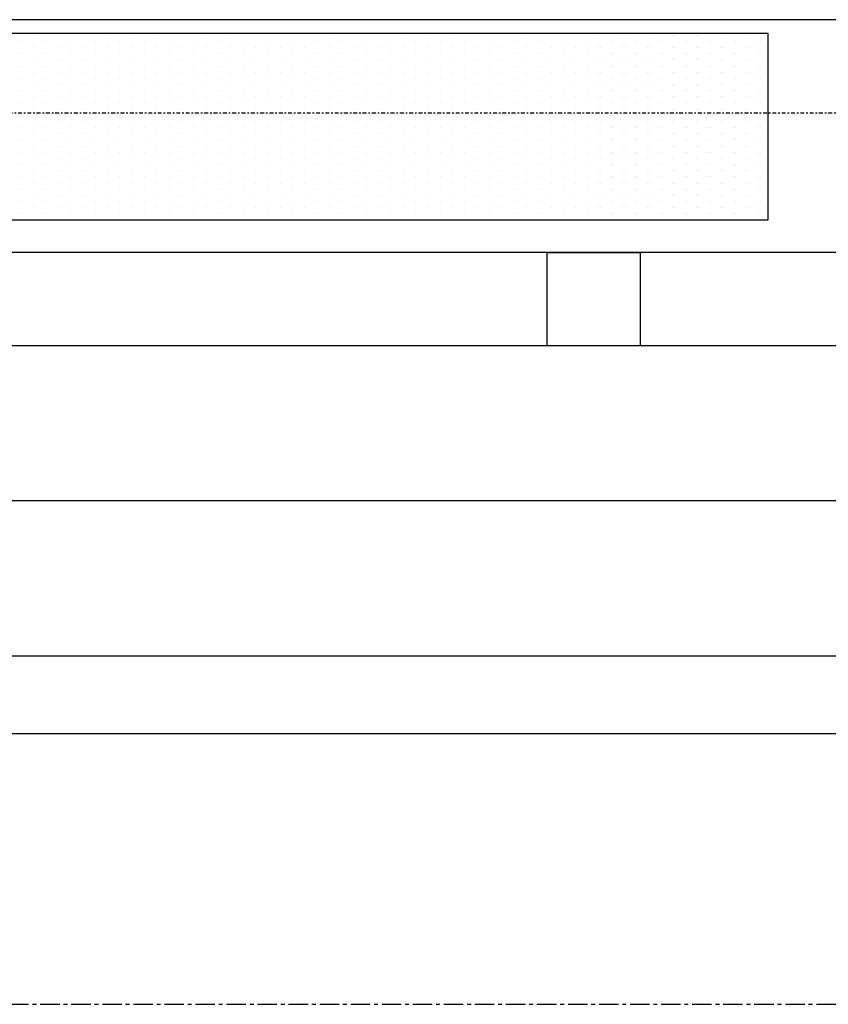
# Model space of a CAD drawing. Header units: inches. Extents: x -281236 to -70395, y 38777 to 102341.
# Tile 116 of 244: x -140548 to -140496, y 50524 to 50588. Entities that reach past the tile are written whole.
import ezdxf

# ---------------------------------------------------------------- set-up
doc = ezdxf.new("R2010")
doc.units = ezdxf.units.IN
doc.header["$MEASUREMENT"] = 0
for name, pattern in [('CENTER', [2, 1.25, -0.25, 0.25, -0.25]), ('DASHDOT', [1, 0.5, -0.25, 0, -0.25]), ('DASHED2', [0.375, 0.25, -0.125])]:
    doc.linetypes.add(name, pattern=pattern)
for name, color, linetype in [('cokół_widok', 255, 'Continuous'), ('Ele-balustrada', 64, 'Continuous'), ('Okn---okna', 5, 'Continuous'), ('Os-osie glowne', 8, 'CENTER'), ('Sc-nadproza kon', 5, 'DASHED2'), ('W-idok', 9, 'Continuous'), ('Wyp-grzejniki', 56, 'Continuous')]:
    doc.layers.add(name, color=color, linetype=linetype)

# ---------------------------------------------------------------- blocks, each defined once
blk = doc.blocks.new('G_170')
at = {"layer": 'Wyp-grzejniki'}
for p, q in [((0, 0), (-180, 0)), ((0, -12), (0, 0)), ((-48.104, -0.506), (-48.104, -0.506)), ((-47.31, -0.11), (-47.31, -0.11)), ((-46.516, -0.506), (-46.516, -0.506)), ((-45.723, -0.11), (-45.723, -0.11)), ((-44.929, -0.506), (-44.929, -0.506)), ((-44.135, -0.11), (-44.135, -0.11)), ((-43.341, -0.506), (-43.341, -0.506)), ((-42.548, -0.11), (-42.548, -0.11)), ((-41.754, -0.506), (-41.754, -0.506)), ((-40.96, -0.11), (-40.96, -0.11)), ((-40.166, -0.506), (-40.166, -0.506)), ((-39.373, -0.11), (-39.373, -0.11)), ((-38.579, -0.506), (-38.579, -0.506)), ((-37.785, -0.11), (-37.785, -0.11)), ((-36.991, -0.506), (-36.991, -0.506)), ((-36.198, -0.11), (-36.198, -0.11)), ((-35.404, -0.506), (-35.404, -0.506)), ((-34.61, -0.11), (-34.61, -0.11)), ((-33.816, -0.506), (-33.816, -0.506)), ((-33.023, -0.11), (-33.023, -0.11)), ((-32.229, -0.506), (-32.229, -0.506)), ((-31.435, -0.11), (-31.435, -0.11)), ((-30.641, -0.506), (-30.641, -0.506)), ((-29.848, -0.11), (-29.848, -0.11)), ((-29.054, -0.506), (-29.054, -0.506)), ((-28.26, -0.11), (-28.26, -0.11)), ((-27.466, -0.506), (-27.466, -0.506)), ((-26.673, -0.11), (-26.673, -0.11)), ((-25.879, -0.506), (-25.879, -0.506)), ((-25.085, -0.11), (-25.085, -0.11)), ((-24.291, -0.506), (-24.291, -0.506)), ((-23.498, -0.11), (-23.498, -0.11)), ((-22.704, -0.506), (-22.704, -0.506)), ((-21.91, -0.11), (-21.91, -0.11)), ((-21.116, -0.506), (-21.116, -0.506)), ((-20.323, -0.11), (-20.323, -0.11)), ((-19.529, -0.506), (-19.529, -0.506)), ((-18.735, -0.11), (-18.735, -0.11)), ((-17.941, -0.506), (-17.941, -0.506)), ((-17.148, -0.11), (-17.148, -0.11)), ((-16.354, -0.506), (-16.354, -0.506)), ((-15.56, -0.11), (-15.56, -0.11)), ((-14.766, -0.506), (-14.766, -0.506)), ((-13.973, -0.11), (-13.973, -0.11)), ((-13.179, -0.506), (-13.179, -0.506)), ((-12.385, -0.11), (-12.385, -0.11)), ((-11.591, -0.506), (-11.591, -0.506)), ((-10.948, -0.11), (-10.948, -0.11)), ((-10.798, -0.11), (-10.798, -0.11)), ((-10.154, -0.506), (-10.154, -0.506)), ((-10.004, -0.506), (-10.004, -0.506)), ((-9.36, -0.11), (-9.36, -0.11)), ((-9.21, -0.11), (-9.21, -0.11)), ((-8.566, -0.506), (-8.566, -0.506)), ((-8.416, -0.506), (-8.416, -0.506)), ((-7.773, -0.11), (-7.773, -0.11)), ((-7.623, -0.11), (-7.623, -0.11)), ((-6.979, -0.506), (-6.979, -0.506)), ((-6.829, -0.506), (-6.829, -0.506)), ((-6.185, -0.11), (-6.185, -0.11)), ((-6.035, -0.11), (-6.035, -0.11)), ((-5.391, -0.506), (-5.391, -0.506)), ((-5.241, -0.506), (-5.241, -0.506)), ((-4.598, -0.11), (-4.598, -0.11)), ((-4.448, -0.11), (-4.448, -0.11)), ((-3.804, -0.506), (-3.804, -0.506)), ((-3.654, -0.506), (-3.654, -0.506)), ((-3.01, -0.11), (-3.01, -0.11)), ((-2.86, -0.11), (-2.86, -0.11)), ((-2.216, -0.506), (-2.216, -0.506)), ((-2.066, -0.506), (-2.066, -0.506)), ((-1.423, -0.11), (-1.423, -0.11)), ((-1.273, -0.11), (-1.273, -0.11)), ((-0.629, -0.506), (-0.629, -0.506)), ((-0.479, -0.506), (-0.479, -0.506)), ((-47.31, -0.903), (-47.31, -0.903)), ((-45.723, -0.903), (-45.723, -0.903)), ((-44.135, -0.903), (-44.135, -0.903)), ((-42.548, -0.903), (-42.548, -0.903)), ((-40.96, -0.903), (-40.96, -0.903)), ((-39.373, -0.903), (-39.373, -0.903)), ((-37.785, -0.903), (-37.785, -0.903)), ((-36.198, -0.903), (-36.198, -0.903)), ((-34.61, -0.903), (-34.61, -0.903)), ((-33.023, -0.903), (-33.023, -0.903)), ((-31.435, -0.903), (-31.435, -0.903)), ((-29.848, -0.903), (-29.848, -0.903)), ((-28.26, -0.903), (-28.26, -0.903)), ((-26.673, -0.903), (-26.673, -0.903)), ((-25.085, -0.903), (-25.085, -0.903)), ((-23.498, -0.903), (-23.498, -0.903)), ((-21.91, -0.903), (-21.91, -0.903)), ((-20.323, -0.903), (-20.323, -0.903)), ((-18.735, -0.903), (-18.735, -0.903)), ((-17.148, -0.903), (-17.148, -0.903)), ((-15.56, -0.903), (-15.56, -0.903)), ((-13.973, -0.903), (-13.973, -0.903)), ((-12.385, -0.903), (-12.385, -0.903)), ((-10.948, -0.903), (-10.948, -0.903)), ((-10.798, -0.903), (-10.798, -0.903)), ((-9.36, -0.903), (-9.36, -0.903)), ((-9.21, -0.903), (-9.21, -0.903)), ((-7.773, -0.903), (-7.773, -0.903)), ((-7.623, -0.903), (-7.623, -0.903)), ((-6.185, -0.903), (-6.185, -0.903)), ((-6.035, -0.903), (-6.035, -0.903)), ((-4.598, -0.903), (-4.598, -0.903)), ((-4.448, -0.903), (-4.448, -0.903)), ((-3.01, -0.903), (-3.01, -0.903)), ((-2.86, -0.903), (-2.86, -0.903)), ((-1.423, -0.903), (-1.423, -0.903)), ((-1.273, -0.903), (-1.273, -0.903)), ((-48.104, -1.3), (-48.104, -1.3)), ((-47.31, -1.697), (-47.31, -1.697)), ((-46.516, -1.3), (-46.516, -1.3)), ((-45.723, -1.697), (-45.723, -1.697)), ((-44.929, -1.3), (-44.929, -1.3)), ((-44.135, -1.697), (-44.135, -1.697)), ((-43.341, -1.3), (-43.341, -1.3)), ((-42.548, -1.697), (-42.548, -1.697)), ((-41.754, -1.3), (-41.754, -1.3)), ((-40.96, -1.697), (-40.96, -1.697)), ((-40.166, -1.3), (-40.166, -1.3)), ((-39.373, -1.697), (-39.373, -1.697)), ((-38.579, -1.3), (-38.579, -1.3)), ((-37.785, -1.697), (-37.785, -1.697)), ((-36.991, -1.3), (-36.991, -1.3)), ((-36.198, -1.697), (-36.198, -1.697)), ((-35.404, -1.3), (-35.404, -1.3)), ((-34.61, -1.697), (-34.61, -1.697)), ((-33.816, -1.3), (-33.816, -1.3)), ((-33.023, -1.697), (-33.023, -1.697)), ((-32.229, -1.3), (-32.229, -1.3)), ((-31.435, -1.697), (-31.435, -1.697)), ((-30.641, -1.3), (-30.641, -1.3)), ((-29.848, -1.697), (-29.848, -1.697)), ((-29.054, -1.3), (-29.054, -1.3)), ((-28.26, -1.697), (-28.26, -1.697)), ((-27.466, -1.3), (-27.466, -1.3)), ((-26.673, -1.697), (-26.673, -1.697)), ((-25.879, -1.3), (-25.879, -1.3)), ((-25.085, -1.697), (-25.085, -1.697)), ((-24.291, -1.3), (-24.291, -1.3)), ((-23.498, -1.697), (-23.498, -1.697)), ((-22.704, -1.3), (-22.704, -1.3)), ((-21.91, -1.697), (-21.91, -1.697)), ((-21.116, -1.3), (-21.116, -1.3)), ((-20.323, -1.697), (-20.323, -1.697)), ((-19.529, -1.3), (-19.529, -1.3)), ((-18.735, -1.697), (-18.735, -1.697)), ((-17.941, -1.3), (-17.941, -1.3)), ((-17.148, -1.697), (-17.148, -1.697)), ((-16.354, -1.3), (-16.354, -1.3)), ((-15.56, -1.697), (-15.56, -1.697)), ((-14.766, -1.3), (-14.766, -1.3)), ((-13.973, -1.697), (-13.973, -1.697)), ((-13.179, -1.3), (-13.179, -1.3)), ((-12.385, -1.697), (-12.385, -1.697)), ((-11.591, -1.3), (-11.591, -1.3)), ((-10.948, -1.697), (-10.948, -1.697)), ((-10.798, -1.697), (-10.798, -1.697)), ((-10.154, -1.3), (-10.154, -1.3)), ((-10.004, -1.3), (-10.004, -1.3)), ((-9.36, -1.697), (-9.36, -1.697)), ((-9.21, -1.697), (-9.21, -1.697)), ((-8.566, -1.3), (-8.566, -1.3)), ((-8.416, -1.3), (-8.416, -1.3)), ((-7.773, -1.697), (-7.773, -1.697)), ((-7.623, -1.697), (-7.623, -1.697)), ((-6.979, -1.3), (-6.979, -1.3)), ((-6.829, -1.3), (-6.829, -1.3)), ((-6.185, -1.697), (-6.185, -1.697)), ((-6.035, -1.697), (-6.035, -1.697)), ((-5.391, -1.3), (-5.391, -1.3)), ((-5.241, -1.3), (-5.241, -1.3)), ((-4.598, -1.697), (-4.598, -1.697)), ((-4.448, -1.697), (-4.448, -1.697)), ((-3.804, -1.3), (-3.804, -1.3)), ((-3.654, -1.3), (-3.654, -1.3)), ((-3.01, -1.697), (-3.01, -1.697)), ((-2.86, -1.697), (-2.86, -1.697)), ((-2.216, -1.3), (-2.216, -1.3)), ((-2.066, -1.3), (-2.066, -1.3)), ((-1.423, -1.697), (-1.423, -1.697)), ((-1.273, -1.697), (-1.273, -1.697)), ((-0.629, -1.3), (-0.629, -1.3)), ((-0.479, -1.3), (-0.479, -1.3)), ((-48.104, -2.094), (-48.104, -2.094)), ((-47.31, -2.491), (-47.31, -2.491)), ((-46.516, -2.094), (-46.516, -2.094)), ((-45.723, -2.491), (-45.723, -2.491)), ((-44.929, -2.094), (-44.929, -2.094)), ((-44.135, -2.491), (-44.135, -2.491)), ((-43.341, -2.094), (-43.341, -2.094)), ((-42.548, -2.491), (-42.548, -2.491)), ((-41.754, -2.094), (-41.754, -2.094)), ((-40.96, -2.491), (-40.96, -2.491)), ((-40.166, -2.094), (-40.166, -2.094)), ((-39.373, -2.491), (-39.373, -2.491)), ((-38.579, -2.094), (-38.579, -2.094)), ((-37.785, -2.491), (-37.785, -2.491)), ((-36.991, -2.094), (-36.991, -2.094)), ((-36.198, -2.491), (-36.198, -2.491)), ((-35.404, -2.094), (-35.404, -2.094)), ((-34.61, -2.491), (-34.61, -2.491)), ((-33.816, -2.094), (-33.816, -2.094)), ((-33.023, -2.491), (-33.023, -2.491)), ((-32.229, -2.094), (-32.229, -2.094)), ((-31.435, -2.491), (-31.435, -2.491)), ((-30.641, -2.094), (-30.641, -2.094)), ((-29.848, -2.491), (-29.848, -2.491)), ((-29.054, -2.094), (-29.054, -2.094)), ((-28.26, -2.491), (-28.26, -2.491)), ((-27.466, -2.094), (-27.466, -2.094)), ((-26.673, -2.491), (-26.673, -2.491)), ((-25.879, -2.094), (-25.879, -2.094)), ((-25.085, -2.491), (-25.085, -2.491)), ((-24.291, -2.094), (-24.291, -2.094)), ((-23.498, -2.491), (-23.498, -2.491)), ((-22.704, -2.094), (-22.704, -2.094)), ((-21.91, -2.491), (-21.91, -2.491)), ((-21.116, -2.094), (-21.116, -2.094)), ((-20.323, -2.491), (-20.323, -2.491)), ((-19.529, -2.094), (-19.529, -2.094)), ((-18.735, -2.491), (-18.735, -2.491)), ((-17.941, -2.094), (-17.941, -2.094)), ((-17.148, -2.491), (-17.148, -2.491)), ((-16.354, -2.094), (-16.354, -2.094)), ((-15.56, -2.491), (-15.56, -2.491)), ((-14.766, -2.094), (-14.766, -2.094)), ((-13.973, -2.491), (-13.973, -2.491)), ((-13.179, -2.094), (-13.179, -2.094)), ((-12.385, -2.491), (-12.385, -2.491)), ((-11.591, -2.094), (-11.591, -2.094)), ((-10.948, -2.491), (-10.948, -2.491)), ((-10.798, -2.491), (-10.798, -2.491)), ((-10.154, -2.094), (-10.154, -2.094)), ((-10.004, -2.094), (-10.004, -2.094)), ((-9.36, -2.491), (-9.36, -2.491)), ((-9.21, -2.491), (-9.21, -2.491)), ((-8.566, -2.094), (-8.566, -2.094)), ((-8.416, -2.094), (-8.416, -2.094)), ((-7.773, -2.491), (-7.773, -2.491)), ((-7.623, -2.491), (-7.623, -2.491)), ((-6.979, -2.094), (-6.979, -2.094)), ((-6.829, -2.094), (-6.829, -2.094)), ((-6.185, -2.491), (-6.185, -2.491)), ((-6.035, -2.491), (-6.035, -2.491)), ((-5.391, -2.094), (-5.391, -2.094)), ((-5.241, -2.094), (-5.241, -2.094)), ((-4.598, -2.491), (-4.598, -2.491)), ((-4.448, -2.491), (-4.448, -2.491)), ((-3.804, -2.094), (-3.804, -2.094)), ((-3.654, -2.094), (-3.654, -2.094)), ((-3.01, -2.491), (-3.01, -2.491)), ((-2.86, -2.491), (-2.86, -2.491)), ((-2.216, -2.094), (-2.216, -2.094)), ((-2.066, -2.094), (-2.066, -2.094)), ((-1.423, -2.491), (-1.423, -2.491)), ((-1.273, -2.491), (-1.273, -2.491)), ((-0.629, -2.094), (-0.629, -2.094)), ((-0.479, -2.094), (-0.479, -2.094)), ((-48.104, -2.888), (-48.104, -2.888)), ((-46.516, -2.888), (-46.516, -2.888)), ((-44.929, -2.888), (-44.929, -2.888)), ((-43.341, -2.888), (-43.341, -2.888)), ((-41.754, -2.888), (-41.754, -2.888)), ((-40.166, -2.888), (-40.166, -2.888)), ((-38.579, -2.888), (-38.579, -2.888)), ((-36.991, -2.888), (-36.991, -2.888)), ((-35.404, -2.888), (-35.404, -2.888)), ((-33.816, -2.888), (-33.816, -2.888)), ((-32.229, -2.888), (-32.229, -2.888)), ((-30.641, -2.888), (-30.641, -2.888)), ((-29.054, -2.888), (-29.054, -2.888)), ((-27.466, -2.888), (-27.466, -2.888)), ((-25.879, -2.888), (-25.879, -2.888)), ((-24.291, -2.888), (-24.291, -2.888)), ((-22.704, -2.888), (-22.704, -2.888)), ((-21.116, -2.888), (-21.116, -2.888)), ((-19.529, -2.888), (-19.529, -2.888)), ((-17.941, -2.888), (-17.941, -2.888)), ((-16.354, -2.888), (-16.354, -2.888)), ((-14.766, -2.888), (-14.766, -2.888)), ((-13.179, -2.888), (-13.179, -2.888)), ((-11.591, -2.888), (-11.591, -2.888)), ((-10.154, -2.888), (-10.154, -2.888)), ((-10.004, -2.888), (-10.004, -2.888)), ((-8.566, -2.888), (-8.566, -2.888)), ((-8.416, -2.888), (-8.416, -2.888)), ((-6.979, -2.888), (-6.979, -2.888)), ((-6.829, -2.888), (-6.829, -2.888)), ((-5.391, -2.888), (-5.391, -2.888)), ((-5.241, -2.888), (-5.241, -2.888)), ((-3.804, -2.888), (-3.804, -2.888)), ((-3.654, -2.888), (-3.654, -2.888)), ((-2.216, -2.888), (-2.216, -2.888)), ((-2.066, -2.888), (-2.066, -2.888)), ((-0.629, -2.888), (-0.629, -2.888)), ((-0.479, -2.888), (-0.479, -2.888)), ((-48.104, -3.681), (-48.104, -3.681)), ((-47.31, -3.285), (-47.31, -3.285)), ((-46.516, -3.681), (-46.516, -3.681)), ((-45.723, -3.285), (-45.723, -3.285)), ((-44.929, -3.681), (-44.929, -3.681)), ((-44.135, -3.285), (-44.135, -3.285)), ((-43.341, -3.681), (-43.341, -3.681)), ((-42.548, -3.285), (-42.548, -3.285)), ((-41.754, -3.681), (-41.754, -3.681)), ((-40.96, -3.285), (-40.96, -3.285)), ((-40.166, -3.681), (-40.166, -3.681)), ((-39.373, -3.285), (-39.373, -3.285)), ((-38.579, -3.681), (-38.579, -3.681)), ((-37.785, -3.285), (-37.785, -3.285)), ((-36.991, -3.681), (-36.991, -3.681)), ((-36.198, -3.285), (-36.198, -3.285)), ((-35.404, -3.681), (-35.404, -3.681)), ((-34.61, -3.285), (-34.61, -3.285)), ((-33.816, -3.681), (-33.816, -3.681)), ((-33.023, -3.285), (-33.023, -3.285)), ((-32.229, -3.681), (-32.229, -3.681)), ((-31.435, -3.285), (-31.435, -3.285)), ((-30.641, -3.681), (-30.641, -3.681)), ((-29.848, -3.285), (-29.848, -3.285)), ((-29.054, -3.681), (-29.054, -3.681)), ((-28.26, -3.285), (-28.26, -3.285)), ((-27.466, -3.681), (-27.466, -3.681)), ((-26.673, -3.285), (-26.673, -3.285)), ((-25.879, -3.681), (-25.879, -3.681)), ((-25.085, -3.285), (-25.085, -3.285)), ((-24.291, -3.681), (-24.291, -3.681)), ((-23.498, -3.285), (-23.498, -3.285)), ((-22.704, -3.681), (-22.704, -3.681)), ((-21.91, -3.285), (-21.91, -3.285)), ((-21.116, -3.681), (-21.116, -3.681)), ((-20.323, -3.285), (-20.323, -3.285)), ((-19.529, -3.681), (-19.529, -3.681)), ((-18.735, -3.285), (-18.735, -3.285)), ((-17.941, -3.681), (-17.941, -3.681)), ((-17.148, -3.285), (-17.148, -3.285)), ((-16.354, -3.681), (-16.354, -3.681)), ((-15.56, -3.285), (-15.56, -3.285)), ((-14.766, -3.681), (-14.766, -3.681)), ((-13.973, -3.285), (-13.973, -3.285)), ((-13.179, -3.681), (-13.179, -3.681)), ((-12.385, -3.285), (-12.385, -3.285)), ((-11.591, -3.681), (-11.591, -3.681)), ((-10.948, -3.285), (-10.948, -3.285)), ((-10.798, -3.285), (-10.798, -3.285)), ((-10.154, -3.681), (-10.154, -3.681)), ((-10.004, -3.681), (-10.004, -3.681)), ((-9.36, -3.285), (-9.36, -3.285)), ((-9.21, -3.285), (-9.21, -3.285)), ((-8.566, -3.681), (-8.566, -3.681)), ((-8.416, -3.681), (-8.416, -3.681)), ((-7.773, -3.285), (-7.773, -3.285)), ((-7.623, -3.285), (-7.623, -3.285)), ((-6.979, -3.681), (-6.979, -3.681)), ((-6.829, -3.681), (-6.829, -3.681)), ((-6.185, -3.285), (-6.185, -3.285)), ((-6.035, -3.285), (-6.035, -3.285)), ((-5.391, -3.681), (-5.391, -3.681)), ((-5.241, -3.681), (-5.241, -3.681)), ((-4.598, -3.285), (-4.598, -3.285)), ((-4.448, -3.285), (-4.448, -3.285)), ((-3.804, -3.681), (-3.804, -3.681)), ((-3.654, -3.681), (-3.654, -3.681)), ((-3.01, -3.285), (-3.01, -3.285)), ((-2.86, -3.285), (-2.86, -3.285)), ((-2.216, -3.681), (-2.216, -3.681)), ((-2.066, -3.681), (-2.066, -3.681)), ((-1.423, -3.285), (-1.423, -3.285)), ((-1.273, -3.285), (-1.273, -3.285)), ((-0.629, -3.681), (-0.629, -3.681)), ((-0.479, -3.681), (-0.479, -3.681)), ((-47.31, -4.078), (-47.31, -4.078)), ((-45.723, -4.078), (-45.723, -4.078)), ((-44.135, -4.078), (-44.135, -4.078)), ((-42.548, -4.078), (-42.548, -4.078)), ((-40.96, -4.078), (-40.96, -4.078)), ((-39.373, -4.078), (-39.373, -4.078)), ((-37.785, -4.078), (-37.785, -4.078)), ((-36.198, -4.078), (-36.198, -4.078)), ((-34.61, -4.078), (-34.61, -4.078)), ((-33.023, -4.078), (-33.023, -4.078)), ((-31.435, -4.078), (-31.435, -4.078)), ((-29.848, -4.078), (-29.848, -4.078)), ((-28.26, -4.078), (-28.26, -4.078)), ((-26.673, -4.078), (-26.673, -4.078)), ((-25.085, -4.078), (-25.085, -4.078)), ((-23.498, -4.078), (-23.498, -4.078)), ((-21.91, -4.078), (-21.91, -4.078)), ((-20.323, -4.078), (-20.323, -4.078)), ((-18.735, -4.078), (-18.735, -4.078)), ((-17.148, -4.078), (-17.148, -4.078)), ((-15.56, -4.078), (-15.56, -4.078)), ((-13.973, -4.078), (-13.973, -4.078)), ((-12.385, -4.078), (-12.385, -4.078)), ((-10.948, -4.078), (-10.948, -4.078)), ((-10.798, -4.078), (-10.798, -4.078)), ((-9.36, -4.078), (-9.36, -4.078)), ((-9.21, -4.078), (-9.21, -4.078)), ((-7.773, -4.078), (-7.773, -4.078)), ((-7.623, -4.078), (-7.623, -4.078)), ((-6.185, -4.078), (-6.185, -4.078)), ((-6.035, -4.078), (-6.035, -4.078)), ((-4.598, -4.078), (-4.598, -4.078)), ((-4.448, -4.078), (-4.448, -4.078)), ((-3.01, -4.078), (-3.01, -4.078)), ((-2.86, -4.078), (-2.86, -4.078)), ((-1.423, -4.078), (-1.423, -4.078)), ((-1.273, -4.078), (-1.273, -4.078)), ((-48.104, -4.475), (-48.104, -4.475)), ((-47.31, -4.872), (-47.31, -4.872)), ((-46.516, -4.475), (-46.516, -4.475)), ((-45.723, -4.872), (-45.723, -4.872)), ((-44.929, -4.475), (-44.929, -4.475)), ((-44.135, -4.872), (-44.135, -4.872)), ((-43.341, -4.475), (-43.341, -4.475)), ((-42.548, -4.872), (-42.548, -4.872)), ((-41.754, -4.475), (-41.754, -4.475)), ((-40.96, -4.872), (-40.96, -4.872)), ((-40.166, -4.475), (-40.166, -4.475)), ((-39.373, -4.872), (-39.373, -4.872)), ((-38.579, -4.475), (-38.579, -4.475)), ((-37.785, -4.872), (-37.785, -4.872)), ((-36.991, -4.475), (-36.991, -4.475)), ((-36.198, -4.872), (-36.198, -4.872)), ((-35.404, -4.475), (-35.404, -4.475)), ((-34.61, -4.872), (-34.61, -4.872)), ((-33.816, -4.475), (-33.816, -4.475)), ((-33.023, -4.872), (-33.023, -4.872)), ((-32.229, -4.475), (-32.229, -4.475)), ((-31.435, -4.872), (-31.435, -4.872)), ((-30.641, -4.475), (-30.641, -4.475)), ((-29.848, -4.872), (-29.848, -4.872)), ((-29.054, -4.475), (-29.054, -4.475)), ((-28.26, -4.872), (-28.26, -4.872)), ((-27.466, -4.475), (-27.466, -4.475)), ((-26.673, -4.872), (-26.673, -4.872)), ((-25.879, -4.475), (-25.879, -4.475)), ((-25.085, -4.872), (-25.085, -4.872)), ((-24.291, -4.475), (-24.291, -4.475)), ((-23.498, -4.872), (-23.498, -4.872)), ((-22.704, -4.475), (-22.704, -4.475)), ((-21.91, -4.872), (-21.91, -4.872)), ((-21.116, -4.475), (-21.116, -4.475)), ((-20.323, -4.872), (-20.323, -4.872)), ((-19.529, -4.475), (-19.529, -4.475)), ((-18.735, -4.872), (-18.735, -4.872)), ((-17.941, -4.475), (-17.941, -4.475)), ((-17.148, -4.872), (-17.148, -4.872)), ((-16.354, -4.475), (-16.354, -4.475)), ((-15.56, -4.872), (-15.56, -4.872)), ((-14.766, -4.475), (-14.766, -4.475)), ((-13.973, -4.872), (-13.973, -4.872)), ((-13.179, -4.475), (-13.179, -4.475)), ((-12.385, -4.872), (-12.385, -4.872)), ((-11.591, -4.475), (-11.591, -4.475)), ((-10.948, -4.872), (-10.948, -4.872)), ((-10.798, -4.872), (-10.798, -4.872)), ((-10.154, -4.475), (-10.154, -4.475)), ((-10.004, -4.475), (-10.004, -4.475)), ((-9.36, -4.872), (-9.36, -4.872)), ((-9.21, -4.872), (-9.21, -4.872)), ((-8.566, -4.475), (-8.566, -4.475)), ((-8.416, -4.475), (-8.416, -4.475)), ((-7.773, -4.872), (-7.773, -4.872)), ((-7.623, -4.872), (-7.623, -4.872)), ((-6.979, -4.475), (-6.979, -4.475)), ((-6.829, -4.475), (-6.829, -4.475)), ((-6.185, -4.872), (-6.185, -4.872)), ((-6.035, -4.872), (-6.035, -4.872)), ((-5.391, -4.475), (-5.391, -4.475)), ((-5.241, -4.475), (-5.241, -4.475)), ((-4.598, -4.872), (-4.598, -4.872)), ((-4.448, -4.872), (-4.448, -4.872)), ((-3.804, -4.475), (-3.804, -4.475)), ((-3.654, -4.475), (-3.654, -4.475)), ((-3.01, -4.872), (-3.01, -4.872)), ((-2.86, -4.872), (-2.86, -4.872)), ((-2.216, -4.475), (-2.216, -4.475)), ((-2.066, -4.475), (-2.066, -4.475)), ((-1.423, -4.872), (-1.423, -4.872)), ((-1.273, -4.872), (-1.273, -4.872)), ((-0.629, -4.475), (-0.629, -4.475)), ((-0.479, -4.475), (-0.479, -4.475)), ((-48.104, -5.269), (-48.104, -5.269)), ((-47.31, -5.666), (-47.31, -5.666)), ((-46.516, -5.269), (-46.516, -5.269)), ((-45.723, -5.666), (-45.723, -5.666)), ((-44.929, -5.269), (-44.929, -5.269)), ((-44.135, -5.666), (-44.135, -5.666)), ((-43.341, -5.269), (-43.341, -5.269)), ((-42.548, -5.666), (-42.548, -5.666)), ((-41.754, -5.269), (-41.754, -5.269)), ((-40.96, -5.666), (-40.96, -5.666)), ((-40.166, -5.269), (-40.166, -5.269)), ((-39.373, -5.666), (-39.373, -5.666)), ((-38.579, -5.269), (-38.579, -5.269)), ((-37.785, -5.666), (-37.785, -5.666)), ((-36.991, -5.269), (-36.991, -5.269)), ((-36.198, -5.666), (-36.198, -5.666)), ((-35.404, -5.269), (-35.404, -5.269)), ((-34.61, -5.666), (-34.61, -5.666)), ((-33.816, -5.269), (-33.816, -5.269)), ((-33.023, -5.666), (-33.023, -5.666)), ((-32.229, -5.269), (-32.229, -5.269)), ((-31.435, -5.666), (-31.435, -5.666)), ((-30.641, -5.269), (-30.641, -5.269)), ((-29.848, -5.666), (-29.848, -5.666)), ((-29.054, -5.269), (-29.054, -5.269)), ((-28.26, -5.666), (-28.26, -5.666)), ((-27.466, -5.269), (-27.466, -5.269)), ((-26.673, -5.666), (-26.673, -5.666)), ((-25.879, -5.269), (-25.879, -5.269)), ((-25.085, -5.666), (-25.085, -5.666)), ((-24.291, -5.269), (-24.291, -5.269)), ((-23.498, -5.666), (-23.498, -5.666)), ((-22.704, -5.269), (-22.704, -5.269)), ((-21.91, -5.666), (-21.91, -5.666)), ((-21.116, -5.269), (-21.116, -5.269)), ((-20.323, -5.666), (-20.323, -5.666)), ((-19.529, -5.269), (-19.529, -5.269)), ((-18.735, -5.666), (-18.735, -5.666)), ((-17.941, -5.269), (-17.941, -5.269)), ((-17.148, -5.666), (-17.148, -5.666)), ((-16.354, -5.269), (-16.354, -5.269)), ((-15.56, -5.666), (-15.56, -5.666)), ((-14.766, -5.269), (-14.766, -5.269)), ((-13.973, -5.666), (-13.973, -5.666)), ((-13.179, -5.269), (-13.179, -5.269)), ((-12.385, -5.666), (-12.385, -5.666)), ((-11.591, -5.269), (-11.591, -5.269)), ((-10.948, -5.666), (-10.948, -5.666)), ((-10.798, -5.666), (-10.798, -5.666)), ((-10.154, -5.269), (-10.154, -5.269)), ((-10.004, -5.269), (-10.004, -5.269)), ((-9.36, -5.666), (-9.36, -5.666)), ((-9.21, -5.666), (-9.21, -5.666)), ((-8.566, -5.269), (-8.566, -5.269)), ((-8.416, -5.269), (-8.416, -5.269)), ((-7.773, -5.666), (-7.773, -5.666)), ((-7.623, -5.666), (-7.623, -5.666)), ((-6.979, -5.269), (-6.979, -5.269)), ((-6.829, -5.269), (-6.829, -5.269)), ((-6.185, -5.666), (-6.185, -5.666)), ((-6.035, -5.666), (-6.035, -5.666)), ((-5.391, -5.269), (-5.391, -5.269)), ((-5.241, -5.269), (-5.241, -5.269)), ((-4.598, -5.666), (-4.598, -5.666)), ((-4.448, -5.666), (-4.448, -5.666)), ((-3.804, -5.269), (-3.804, -5.269)), ((-3.654, -5.269), (-3.654, -5.269)), ((-3.01, -5.666), (-3.01, -5.666)), ((-2.86, -5.666), (-2.86, -5.666)), ((-2.216, -5.269), (-2.216, -5.269)), ((-2.066, -5.269), (-2.066, -5.269)), ((-1.423, -5.666), (-1.423, -5.666)), ((-1.273, -5.666), (-1.273, -5.666)), ((-0.629, -5.269), (-0.629, -5.269)), ((-0.479, -5.269), (-0.479, -5.269)), ((-48.104, -6.063), (-48.104, -6.063)), ((-46.516, -6.063), (-46.516, -6.063)), ((-44.929, -6.063), (-44.929, -6.063)), ((-43.341, -6.063), (-43.341, -6.063)), ((-41.754, -6.063), (-41.754, -6.063)), ((-40.166, -6.063), (-40.166, -6.063)), ((-38.579, -6.063), (-38.579, -6.063)), ((-36.991, -6.063), (-36.991, -6.063)), ((-35.404, -6.063), (-35.404, -6.063)), ((-33.816, -6.063), (-33.816, -6.063)), ((-32.229, -6.063), (-32.229, -6.063)), ((-30.641, -6.063), (-30.641, -6.063)), ((-29.054, -6.063), (-29.054, -6.063)), ((-27.466, -6.063), (-27.466, -6.063)), ((-25.879, -6.063), (-25.879, -6.063)), ((-24.291, -6.063), (-24.291, -6.063)), ((-22.704, -6.063), (-22.704, -6.063)), ((-21.116, -6.063), (-21.116, -6.063)), ((-19.529, -6.063), (-19.529, -6.063)), ((-17.941, -6.063), (-17.941, -6.063)), ((-16.354, -6.063), (-16.354, -6.063)), ((-14.766, -6.063), (-14.766, -6.063)), ((-13.179, -6.063), (-13.179, -6.063)), ((-11.591, -6.063), (-11.591, -6.063)), ((-10.154, -6.063), (-10.154, -6.063)), ((-10.004, -6.063), (-10.004, -6.063)), ((-8.566, -6.063), (-8.566, -6.063)), ((-8.416, -6.063), (-8.416, -6.063)), ((-6.979, -6.063), (-6.979, -6.063)), ((-6.829, -6.063), (-6.829, -6.063)), ((-5.391, -6.063), (-5.391, -6.063)), ((-5.241, -6.063), (-5.241, -6.063)), ((-3.804, -6.063), (-3.804, -6.063)), ((-3.654, -6.063), (-3.654, -6.063)), ((-2.216, -6.063), (-2.216, -6.063)), ((-2.066, -6.063), (-2.066, -6.063)), ((-0.629, -6.063), (-0.629, -6.063)), ((-0.479, -6.063), (-0.479, -6.063)), ((-48.104, -6.856), (-48.104, -6.856)), ((-47.31, -6.46), (-47.31, -6.46)), ((-46.516, -6.856), (-46.516, -6.856)), ((-45.723, -6.46), (-45.723, -6.46)), ((-44.929, -6.856), (-44.929, -6.856)), ((-44.135, -6.46), (-44.135, -6.46)), ((-43.341, -6.856), (-43.341, -6.856)), ((-42.548, -6.46), (-42.548, -6.46)), ((-41.754, -6.856), (-41.754, -6.856)), ((-40.96, -6.46), (-40.96, -6.46)), ((-40.166, -6.856), (-40.166, -6.856)), ((-39.373, -6.46), (-39.373, -6.46)), ((-38.579, -6.856), (-38.579, -6.856)), ((-37.785, -6.46), (-37.785, -6.46)), ((-36.991, -6.856), (-36.991, -6.856)), ((-36.198, -6.46), (-36.198, -6.46)), ((-35.404, -6.856), (-35.404, -6.856)), ((-34.61, -6.46), (-34.61, -6.46)), ((-33.816, -6.856), (-33.816, -6.856)), ((-33.023, -6.46), (-33.023, -6.46)), ((-32.229, -6.856), (-32.229, -6.856)), ((-31.435, -6.46), (-31.435, -6.46)), ((-30.641, -6.856), (-30.641, -6.856)), ((-29.848, -6.46), (-29.848, -6.46)), ((-29.054, -6.856), (-29.054, -6.856)), ((-28.26, -6.46), (-28.26, -6.46)), ((-27.466, -6.856), (-27.466, -6.856)), ((-26.673, -6.46), (-26.673, -6.46)), ((-25.879, -6.856), (-25.879, -6.856)), ((-25.085, -6.46), (-25.085, -6.46)), ((-24.291, -6.856), (-24.291, -6.856)), ((-23.498, -6.46), (-23.498, -6.46)), ((-22.704, -6.856), (-22.704, -6.856)), ((-21.91, -6.46), (-21.91, -6.46)), ((-21.116, -6.856), (-21.116, -6.856)), ((-20.323, -6.46), (-20.323, -6.46)), ((-19.529, -6.856), (-19.529, -6.856)), ((-18.735, -6.46), (-18.735, -6.46)), ((-17.941, -6.856), (-17.941, -6.856)), ((-17.148, -6.46), (-17.148, -6.46)), ((-16.354, -6.856), (-16.354, -6.856)), ((-15.56, -6.46), (-15.56, -6.46)), ((-14.766, -6.856), (-14.766, -6.856)), ((-13.973, -6.46), (-13.973, -6.46)), ((-13.179, -6.856), (-13.179, -6.856)), ((-12.385, -6.46), (-12.385, -6.46)), ((-11.591, -6.856), (-11.591, -6.856)), ((-10.948, -6.46), (-10.948, -6.46)), ((-10.798, -6.46), (-10.798, -6.46)), ((-10.154, -6.856), (-10.154, -6.856)), ((-10.004, -6.856), (-10.004, -6.856)), ((-9.36, -6.46), (-9.36, -6.46)), ((-9.21, -6.46), (-9.21, -6.46)), ((-8.566, -6.856), (-8.566, -6.856)), ((-8.416, -6.856), (-8.416, -6.856)), ((-7.773, -6.46), (-7.773, -6.46)), ((-7.623, -6.46), (-7.623, -6.46)), ((-6.979, -6.856), (-6.979, -6.856)), ((-6.829, -6.856), (-6.829, -6.856)), ((-6.185, -6.46), (-6.185, -6.46)), ((-6.035, -6.46), (-6.035, -6.46)), ((-5.391, -6.856), (-5.391, -6.856)), ((-5.241, -6.856), (-5.241, -6.856)), ((-4.598, -6.46), (-4.598, -6.46)), ((-4.448, -6.46), (-4.448, -6.46)), ((-3.804, -6.856), (-3.804, -6.856)), ((-3.654, -6.856), (-3.654, -6.856)), ((-3.01, -6.46), (-3.01, -6.46)), ((-2.86, -6.46), (-2.86, -6.46)), ((-2.216, -6.856), (-2.216, -6.856)), ((-2.066, -6.856), (-2.066, -6.856)), ((-1.423, -6.46), (-1.423, -6.46)), ((-1.273, -6.46), (-1.273, -6.46)), ((-0.629, -6.856), (-0.629, -6.856)), ((-0.479, -6.856), (-0.479, -6.856)), ((-47.31, -7.253), (-47.31, -7.253)), ((-45.723, -7.253), (-45.723, -7.253)), ((-44.135, -7.253), (-44.135, -7.253)), ((-42.548, -7.253), (-42.548, -7.253)), ((-40.96, -7.253), (-40.96, -7.253)), ((-39.373, -7.253), (-39.373, -7.253)), ((-37.785, -7.253), (-37.785, -7.253)), ((-36.198, -7.253), (-36.198, -7.253)), ((-34.61, -7.253), (-34.61, -7.253)), ((-33.023, -7.253), (-33.023, -7.253)), ((-31.435, -7.253), (-31.435, -7.253)), ((-29.848, -7.253), (-29.848, -7.253)), ((-28.26, -7.253), (-28.26, -7.253)), ((-26.673, -7.253), (-26.673, -7.253)), ((-25.085, -7.253), (-25.085, -7.253)), ((-23.498, -7.253), (-23.498, -7.253)), ((-21.91, -7.253), (-21.91, -7.253)), ((-20.323, -7.253), (-20.323, -7.253)), ((-18.735, -7.253), (-18.735, -7.253)), ((-17.148, -7.253), (-17.148, -7.253)), ((-15.56, -7.253), (-15.56, -7.253)), ((-13.973, -7.253), (-13.973, -7.253)), ((-12.385, -7.253), (-12.385, -7.253)), ((-10.948, -7.253), (-10.948, -7.253)), ((-10.798, -7.253), (-10.798, -7.253)), ((-9.36, -7.253), (-9.36, -7.253)), ((-9.21, -7.253), (-9.21, -7.253)), ((-7.773, -7.253), (-7.773, -7.253)), ((-7.623, -7.253), (-7.623, -7.253)), ((-6.185, -7.253), (-6.185, -7.253)), ((-6.035, -7.253), (-6.035, -7.253)), ((-4.598, -7.253), (-4.598, -7.253)), ((-4.448, -7.253), (-4.448, -7.253)), ((-3.01, -7.253), (-3.01, -7.253)), ((-2.86, -7.253), (-2.86, -7.253)), ((-1.423, -7.253), (-1.423, -7.253)), ((-1.273, -7.253), (-1.273, -7.253)), ((-48.104, -7.65), (-48.104, -7.65)), ((-47.31, -8.047), (-47.31, -8.047)), ((-46.516, -7.65), (-46.516, -7.65)), ((-45.723, -8.047), (-45.723, -8.047)), ((-44.929, -7.65), (-44.929, -7.65)), ((-44.135, -8.047), (-44.135, -8.047)), ((-43.341, -7.65), (-43.341, -7.65)), ((-42.548, -8.047), (-42.548, -8.047)), ((-41.754, -7.65), (-41.754, -7.65)), ((-40.96, -8.047), (-40.96, -8.047)), ((-40.166, -7.65), (-40.166, -7.65)), ((-39.373, -8.047), (-39.373, -8.047)), ((-38.579, -7.65), (-38.579, -7.65)), ((-37.785, -8.047), (-37.785, -8.047)), ((-36.991, -7.65), (-36.991, -7.65)), ((-36.198, -8.047), (-36.198, -8.047)), ((-35.404, -7.65), (-35.404, -7.65)), ((-34.61, -8.047), (-34.61, -8.047)), ((-33.816, -7.65), (-33.816, -7.65)), ((-33.023, -8.047), (-33.023, -8.047)), ((-32.229, -7.65), (-32.229, -7.65)), ((-31.435, -8.047), (-31.435, -8.047)), ((-30.641, -7.65), (-30.641, -7.65)), ((-29.848, -8.047), (-29.848, -8.047)), ((-29.054, -7.65), (-29.054, -7.65)), ((-28.26, -8.047), (-28.26, -8.047)), ((-27.466, -7.65), (-27.466, -7.65)), ((-26.673, -8.047), (-26.673, -8.047)), ((-25.879, -7.65), (-25.879, -7.65)), ((-25.085, -8.047), (-25.085, -8.047)), ((-24.291, -7.65), (-24.291, -7.65)), ((-23.498, -8.047), (-23.498, -8.047)), ((-22.704, -7.65), (-22.704, -7.65)), ((-21.91, -8.047), (-21.91, -8.047)), ((-21.116, -7.65), (-21.116, -7.65)), ((-20.323, -8.047), (-20.323, -8.047)), ((-19.529, -7.65), (-19.529, -7.65)), ((-18.735, -8.047), (-18.735, -8.047)), ((-17.941, -7.65), (-17.941, -7.65)), ((-17.148, -8.047), (-17.148, -8.047)), ((-16.354, -7.65), (-16.354, -7.65)), ((-15.56, -8.047), (-15.56, -8.047)), ((-14.766, -7.65), (-14.766, -7.65)), ((-13.973, -8.047), (-13.973, -8.047)), ((-13.179, -7.65), (-13.179, -7.65)), ((-12.385, -8.047), (-12.385, -8.047)), ((-11.591, -7.65), (-11.591, -7.65)), ((-10.948, -8.047), (-10.948, -8.047)), ((-10.798, -8.047), (-10.798, -8.047)), ((-10.154, -7.65), (-10.154, -7.65)), ((-10.004, -7.65), (-10.004, -7.65)), ((-9.36, -8.047), (-9.36, -8.047)), ((-9.21, -8.047), (-9.21, -8.047)), ((-8.566, -7.65), (-8.566, -7.65)), ((-8.416, -7.65), (-8.416, -7.65)), ((-7.773, -8.047), (-7.773, -8.047)), ((-7.623, -8.047), (-7.623, -8.047)), ((-6.979, -7.65), (-6.979, -7.65)), ((-6.829, -7.65), (-6.829, -7.65)), ((-6.185, -8.047), (-6.185, -8.047)), ((-6.035, -8.047), (-6.035, -8.047)), ((-5.391, -7.65), (-5.391, -7.65)), ((-5.241, -7.65), (-5.241, -7.65)), ((-4.598, -8.047), (-4.598, -8.047)), ((-4.448, -8.047), (-4.448, -8.047)), ((-3.804, -7.65), (-3.804, -7.65)), ((-3.654, -7.65), (-3.654, -7.65)), ((-3.01, -8.047), (-3.01, -8.047)), ((-2.86, -8.047), (-2.86, -8.047)), ((-2.216, -7.65), (-2.216, -7.65)), ((-2.066, -7.65), (-2.066, -7.65)), ((-1.423, -8.047), (-1.423, -8.047)), ((-1.273, -8.047), (-1.273, -8.047)), ((-0.629, -7.65), (-0.629, -7.65)), ((-0.479, -7.65), (-0.479, -7.65)), ((-48.104, -8.444), (-48.104, -8.444)), ((-47.31, -8.841), (-47.31, -8.841)), ((-46.516, -8.444), (-46.516, -8.444)), ((-45.723, -8.841), (-45.723, -8.841)), ((-44.929, -8.444), (-44.929, -8.444)), ((-44.135, -8.841), (-44.135, -8.841)), ((-43.341, -8.444), (-43.341, -8.444)), ((-42.548, -8.841), (-42.548, -8.841)), ((-41.754, -8.444), (-41.754, -8.444)), ((-40.96, -8.841), (-40.96, -8.841)), ((-40.166, -8.444), (-40.166, -8.444)), ((-39.373, -8.841), (-39.373, -8.841)), ((-38.579, -8.444), (-38.579, -8.444)), ((-37.785, -8.841), (-37.785, -8.841)), ((-36.991, -8.444), (-36.991, -8.444)), ((-36.198, -8.841), (-36.198, -8.841)), ((-35.404, -8.444), (-35.404, -8.444)), ((-34.61, -8.841), (-34.61, -8.841)), ((-33.816, -8.444), (-33.816, -8.444)), ((-33.023, -8.841), (-33.023, -8.841)), ((-32.229, -8.444), (-32.229, -8.444)), ((-31.435, -8.841), (-31.435, -8.841)), ((-30.641, -8.444), (-30.641, -8.444)), ((-29.848, -8.841), (-29.848, -8.841)), ((-29.054, -8.444), (-29.054, -8.444)), ((-28.26, -8.841), (-28.26, -8.841)), ((-27.466, -8.444), (-27.466, -8.444)), ((-26.673, -8.841), (-26.673, -8.841)), ((-25.879, -8.444), (-25.879, -8.444)), ((-25.085, -8.841), (-25.085, -8.841)), ((-24.291, -8.444), (-24.291, -8.444)), ((-23.498, -8.841), (-23.498, -8.841)), ((-22.704, -8.444), (-22.704, -8.444)), ((-21.91, -8.841), (-21.91, -8.841)), ((-21.116, -8.444), (-21.116, -8.444)), ((-20.323, -8.841), (-20.323, -8.841)), ((-19.529, -8.444), (-19.529, -8.444)), ((-18.735, -8.841), (-18.735, -8.841)), ((-17.941, -8.444), (-17.941, -8.444)), ((-17.148, -8.841), (-17.148, -8.841)), ((-16.354, -8.444), (-16.354, -8.444)), ((-15.56, -8.841), (-15.56, -8.841)), ((-14.766, -8.444), (-14.766, -8.444)), ((-13.973, -8.841), (-13.973, -8.841)), ((-13.179, -8.444), (-13.179, -8.444)), ((-12.385, -8.841), (-12.385, -8.841)), ((-11.591, -8.444), (-11.591, -8.444)), ((-10.948, -8.841), (-10.948, -8.841)), ((-10.798, -8.841), (-10.798, -8.841)), ((-10.154, -8.444), (-10.154, -8.444)), ((-10.004, -8.444), (-10.004, -8.444)), ((-9.36, -8.841), (-9.36, -8.841)), ((-9.21, -8.841), (-9.21, -8.841)), ((-8.566, -8.444), (-8.566, -8.444)), ((-8.416, -8.444), (-8.416, -8.444)), ((-7.773, -8.841), (-7.773, -8.841)), ((-7.623, -8.841), (-7.623, -8.841)), ((-6.979, -8.444), (-6.979, -8.444)), ((-6.829, -8.444), (-6.829, -8.444)), ((-6.185, -8.841), (-6.185, -8.841)), ((-6.035, -8.841), (-6.035, -8.841)), ((-5.391, -8.444), (-5.391, -8.444)), ((-5.241, -8.444), (-5.241, -8.444)), ((-4.598, -8.841), (-4.598, -8.841)), ((-4.448, -8.841), (-4.448, -8.841)), ((-3.804, -8.444), (-3.804, -8.444)), ((-3.654, -8.444), (-3.654, -8.444)), ((-3.01, -8.841), (-3.01, -8.841)), ((-2.86, -8.841), (-2.86, -8.841)), ((-2.216, -8.444), (-2.216, -8.444)), ((-2.066, -8.444), (-2.066, -8.444)), ((-1.423, -8.841), (-1.423, -8.841)), ((-1.273, -8.841), (-1.273, -8.841)), ((-0.629, -8.444), (-0.629, -8.444)), ((-0.479, -8.444), (-0.479, -8.444)), ((-48.104, -9.238), (-48.104, -9.238)), ((-46.516, -9.238), (-46.516, -9.238)), ((-44.929, -9.238), (-44.929, -9.238)), ((-43.341, -9.238), (-43.341, -9.238)), ((-41.754, -9.238), (-41.754, -9.238)), ((-40.166, -9.238), (-40.166, -9.238)), ((-38.579, -9.238), (-38.579, -9.238)), ((-36.991, -9.238), (-36.991, -9.238)), ((-35.404, -9.238), (-35.404, -9.238)), ((-33.816, -9.238), (-33.816, -9.238)), ((-32.229, -9.238), (-32.229, -9.238)), ((-30.641, -9.238), (-30.641, -9.238)), ((-29.054, -9.238), (-29.054, -9.238)), ((-27.466, -9.238), (-27.466, -9.238)), ((-25.879, -9.238), (-25.879, -9.238)), ((-24.291, -9.238), (-24.291, -9.238)), ((-22.704, -9.238), (-22.704, -9.238)), ((-21.116, -9.238), (-21.116, -9.238)), ((-19.529, -9.238), (-19.529, -9.238)), ((-17.941, -9.238), (-17.941, -9.238)), ((-16.354, -9.238), (-16.354, -9.238)), ((-14.766, -9.238), (-14.766, -9.238)), ((-13.179, -9.238), (-13.179, -9.238)), ((-11.591, -9.238), (-11.591, -9.238)), ((-10.154, -9.238), (-10.154, -9.238)), ((-10.004, -9.238), (-10.004, -9.238)), ((-8.566, -9.238), (-8.566, -9.238)), ((-8.416, -9.238), (-8.416, -9.238)), ((-6.979, -9.238), (-6.979, -9.238)), ((-6.829, -9.238), (-6.829, -9.238)), ((-5.391, -9.238), (-5.391, -9.238)), ((-5.241, -9.238), (-5.241, -9.238)), ((-3.804, -9.238), (-3.804, -9.238)), ((-3.654, -9.238), (-3.654, -9.238)), ((-2.216, -9.238), (-2.216, -9.238)), ((-2.066, -9.238), (-2.066, -9.238)), ((-0.629, -9.238), (-0.629, -9.238)), ((-0.479, -9.238), (-0.479, -9.238)), ((-48.104, -10.031), (-48.104, -10.031)), ((-47.31, -9.635), (-47.31, -9.635)), ((-46.516, -10.031), (-46.516, -10.031)), ((-45.723, -9.635), (-45.723, -9.635)), ((-44.929, -10.031), (-44.929, -10.031)), ((-44.135, -9.635), (-44.135, -9.635)), ((-43.341, -10.031), (-43.341, -10.031)), ((-42.548, -9.635), (-42.548, -9.635)), ((-41.754, -10.031), (-41.754, -10.031)), ((-40.96, -9.635), (-40.96, -9.635)), ((-40.166, -10.031), (-40.166, -10.031)), ((-39.373, -9.635), (-39.373, -9.635)), ((-38.579, -10.031), (-38.579, -10.031)), ((-37.785, -9.635), (-37.785, -9.635)), ((-36.991, -10.031), (-36.991, -10.031)), ((-36.198, -9.635), (-36.198, -9.635)), ((-35.404, -10.031), (-35.404, -10.031)), ((-34.61, -9.635), (-34.61, -9.635)), ((-33.816, -10.031), (-33.816, -10.031)), ((-33.023, -9.635), (-33.023, -9.635)), ((-32.229, -10.031), (-32.229, -10.031)), ((-31.435, -9.635), (-31.435, -9.635)), ((-30.641, -10.031), (-30.641, -10.031)), ((-29.848, -9.635), (-29.848, -9.635)), ((-29.054, -10.031), (-29.054, -10.031)), ((-28.26, -9.635), (-28.26, -9.635)), ((-27.466, -10.031), (-27.466, -10.031)), ((-26.673, -9.635), (-26.673, -9.635)), ((-25.879, -10.031), (-25.879, -10.031)), ((-25.085, -9.635), (-25.085, -9.635)), ((-24.291, -10.031), (-24.291, -10.031)), ((-23.498, -9.635), (-23.498, -9.635)), ((-22.704, -10.031), (-22.704, -10.031)), ((-21.91, -9.635), (-21.91, -9.635)), ((-21.116, -10.031), (-21.116, -10.031)), ((-20.323, -9.635), (-20.323, -9.635)), ((-19.529, -10.031), (-19.529, -10.031)), ((-18.735, -9.635), (-18.735, -9.635)), ((-17.941, -10.031), (-17.941, -10.031)), ((-17.148, -9.635), (-17.148, -9.635)), ((-16.354, -10.031), (-16.354, -10.031)), ((-15.56, -9.635), (-15.56, -9.635)), ((-14.766, -10.031), (-14.766, -10.031)), ((-13.973, -9.635), (-13.973, -9.635)), ((-13.179, -10.031), (-13.179, -10.031)), ((-12.385, -9.635), (-12.385, -9.635)), ((-11.591, -10.031), (-11.591, -10.031)), ((-10.948, -9.635), (-10.948, -9.635)), ((-10.798, -9.635), (-10.798, -9.635)), ((-10.154, -10.031), (-10.154, -10.031)), ((-10.004, -10.031), (-10.004, -10.031)), ((-9.36, -9.635), (-9.36, -9.635)), ((-9.21, -9.635), (-9.21, -9.635)), ((-8.566, -10.031), (-8.566, -10.031)), ((-8.416, -10.031), (-8.416, -10.031)), ((-7.773, -9.635), (-7.773, -9.635)), ((-7.623, -9.635), (-7.623, -9.635)), ((-6.979, -10.031), (-6.979, -10.031)), ((-6.829, -10.031), (-6.829, -10.031)), ((-6.185, -9.635), (-6.185, -9.635)), ((-6.035, -9.635), (-6.035, -9.635)), ((-5.391, -10.031), (-5.391, -10.031)), ((-5.241, -10.031), (-5.241, -10.031)), ((-4.598, -9.635), (-4.598, -9.635)), ((-4.448, -9.635), (-4.448, -9.635)), ((-3.804, -10.031), (-3.804, -10.031)), ((-3.654, -10.031), (-3.654, -10.031)), ((-3.01, -9.635), (-3.01, -9.635)), ((-2.86, -9.635), (-2.86, -9.635)), ((-2.216, -10.031), (-2.216, -10.031)), ((-2.066, -10.031), (-2.066, -10.031)), ((-1.423, -9.635), (-1.423, -9.635)), ((-1.273, -9.635), (-1.273, -9.635)), ((-0.629, -10.031), (-0.629, -10.031)), ((-0.479, -10.031), (-0.479, -10.031)), ((-47.31, -10.428), (-47.31, -10.428)), ((-45.723, -10.428), (-45.723, -10.428)), ((-44.135, -10.428), (-44.135, -10.428)), ((-42.548, -10.428), (-42.548, -10.428)), ((-40.96, -10.428), (-40.96, -10.428)), ((-39.373, -10.428), (-39.373, -10.428)), ((-37.785, -10.428), (-37.785, -10.428)), ((-36.198, -10.428), (-36.198, -10.428)), ((-34.61, -10.428), (-34.61, -10.428)), ((-33.023, -10.428), (-33.023, -10.428)), ((-31.435, -10.428), (-31.435, -10.428)), ((-29.848, -10.428), (-29.848, -10.428)), ((-28.26, -10.428), (-28.26, -10.428)), ((-26.673, -10.428), (-26.673, -10.428)), ((-25.085, -10.428), (-25.085, -10.428)), ((-23.498, -10.428), (-23.498, -10.428)), ((-21.91, -10.428), (-21.91, -10.428)), ((-20.323, -10.428), (-20.323, -10.428)), ((-18.735, -10.428), (-18.735, -10.428)), ((-17.148, -10.428), (-17.148, -10.428)), ((-15.56, -10.428), (-15.56, -10.428)), ((-13.973, -10.428), (-13.973, -10.428)), ((-12.385, -10.428), (-12.385, -10.428)), ((-10.948, -10.428), (-10.948, -10.428)), ((-10.798, -10.428), (-10.798, -10.428)), ((-9.36, -10.428), (-9.36, -10.428)), ((-9.21, -10.428), (-9.21, -10.428)), ((-7.773, -10.428), (-7.773, -10.428)), ((-7.623, -10.428), (-7.623, -10.428)), ((-6.185, -10.428), (-6.185, -10.428)), ((-6.035, -10.428), (-6.035, -10.428)), ((-4.598, -10.428), (-4.598, -10.428)), ((-4.448, -10.428), (-4.448, -10.428)), ((-3.01, -10.428), (-3.01, -10.428)), ((-2.86, -10.428), (-2.86, -10.428)), ((-1.423, -10.428), (-1.423, -10.428)), ((-1.273, -10.428), (-1.273, -10.428)), ((-48.104, -10.825), (-48.104, -10.825)), ((-47.31, -11.222), (-47.31, -11.222)), ((-46.516, -10.825), (-46.516, -10.825)), ((-45.723, -11.222), (-45.723, -11.222)), ((-44.929, -10.825), (-44.929, -10.825)), ((-44.135, -11.222), (-44.135, -11.222)), ((-43.341, -10.825), (-43.341, -10.825)), ((-42.548, -11.222), (-42.548, -11.222)), ((-41.754, -10.825), (-41.754, -10.825)), ((-40.96, -11.222), (-40.96, -11.222)), ((-40.166, -10.825), (-40.166, -10.825)), ((-39.373, -11.222), (-39.373, -11.222)), ((-38.579, -10.825), (-38.579, -10.825)), ((-37.785, -11.222), (-37.785, -11.222)), ((-36.991, -10.825), (-36.991, -10.825)), ((-36.198, -11.222), (-36.198, -11.222)), ((-35.404, -10.825), (-35.404, -10.825)), ((-34.61, -11.222), (-34.61, -11.222)), ((-33.816, -10.825), (-33.816, -10.825)), ((-33.023, -11.222), (-33.023, -11.222)), ((-32.229, -10.825), (-32.229, -10.825)), ((-31.435, -11.222), (-31.435, -11.222)), ((-30.641, -10.825), (-30.641, -10.825)), ((-29.848, -11.222), (-29.848, -11.222)), ((-29.054, -10.825), (-29.054, -10.825)), ((-28.26, -11.222), (-28.26, -11.222)), ((-27.466, -10.825), (-27.466, -10.825)), ((-26.673, -11.222), (-26.673, -11.222)), ((-25.879, -10.825), (-25.879, -10.825)), ((-25.085, -11.222), (-25.085, -11.222)), ((-24.291, -10.825), (-24.291, -10.825)), ((-23.498, -11.222), (-23.498, -11.222)), ((-22.704, -10.825), (-22.704, -10.825)), ((-21.91, -11.222), (-21.91, -11.222)), ((-21.116, -10.825), (-21.116, -10.825)), ((-20.323, -11.222), (-20.323, -11.222)), ((-19.529, -10.825), (-19.529, -10.825)), ((-18.735, -11.222), (-18.735, -11.222)), ((-17.941, -10.825), (-17.941, -10.825)), ((-17.148, -11.222), (-17.148, -11.222)), ((-16.354, -10.825), (-16.354, -10.825)), ((-15.56, -11.222), (-15.56, -11.222)), ((-14.766, -10.825), (-14.766, -10.825)), ((-13.973, -11.222), (-13.973, -11.222)), ((-13.179, -10.825), (-13.179, -10.825)), ((-12.385, -11.222), (-12.385, -11.222)), ((-11.591, -10.825), (-11.591, -10.825)), ((-10.948, -11.222), (-10.948, -11.222)), ((-10.798, -11.222), (-10.798, -11.222)), ((-10.154, -10.825), (-10.154, -10.825)), ((-10.004, -10.825), (-10.004, -10.825)), ((-9.36, -11.222), (-9.36, -11.222)), ((-9.21, -11.222), (-9.21, -11.222)), ((-8.566, -10.825), (-8.566, -10.825)), ((-8.416, -10.825), (-8.416, -10.825)), ((-7.773, -11.222), (-7.773, -11.222)), ((-7.623, -11.222), (-7.623, -11.222)), ((-6.979, -10.825), (-6.979, -10.825)), ((-6.829, -10.825), (-6.829, -10.825)), ((-6.185, -11.222), (-6.185, -11.222)), ((-6.035, -11.222), (-6.035, -11.222)), ((-5.391, -10.825), (-5.391, -10.825)), ((-5.241, -10.825), (-5.241, -10.825)), ((-4.598, -11.222), (-4.598, -11.222)), ((-4.448, -11.222), (-4.448, -11.222)), ((-3.804, -10.825), (-3.804, -10.825)), ((-3.654, -10.825), (-3.654, -10.825)), ((-3.01, -11.222), (-3.01, -11.222)), ((-2.86, -11.222), (-2.86, -11.222)), ((-2.216, -10.825), (-2.216, -10.825)), ((-2.066, -10.825), (-2.066, -10.825)), ((-1.423, -11.222), (-1.423, -11.222)), ((-1.273, -11.222), (-1.273, -11.222)), ((-0.629, -10.825), (-0.629, -10.825)), ((-0.479, -10.825), (-0.479, -10.825)), ((-180, -12), (0, -12)), ((-48.104, -11.619), (-48.104, -11.619)), ((-46.516, -11.619), (-46.516, -11.619)), ((-44.929, -11.619), (-44.929, -11.619)), ((-43.341, -11.619), (-43.341, -11.619)), ((-41.754, -11.619), (-41.754, -11.619)), ((-40.166, -11.619), (-40.166, -11.619)), ((-38.579, -11.619), (-38.579, -11.619)), ((-36.991, -11.619), (-36.991, -11.619)), ((-35.404, -11.619), (-35.404, -11.619)), ((-33.816, -11.619), (-33.816, -11.619)), ((-32.229, -11.619), (-32.229, -11.619)), ((-30.641, -11.619), (-30.641, -11.619)), ((-29.054, -11.619), (-29.054, -11.619)), ((-27.466, -11.619), (-27.466, -11.619)), ((-25.879, -11.619), (-25.879, -11.619)), ((-24.291, -11.619), (-24.291, -11.619)), ((-22.704, -11.619), (-22.704, -11.619)), ((-21.116, -11.619), (-21.116, -11.619)), ((-19.529, -11.619), (-19.529, -11.619)), ((-17.941, -11.619), (-17.941, -11.619)), ((-16.354, -11.619), (-16.354, -11.619)), ((-14.766, -11.619), (-14.766, -11.619)), ((-13.179, -11.619), (-13.179, -11.619)), ((-11.591, -11.619), (-11.591, -11.619)), ((-10.154, -11.619), (-10.154, -11.619)), ((-10.004, -11.619), (-10.004, -11.619)), ((-8.566, -11.619), (-8.566, -11.619)), ((-8.416, -11.619), (-8.416, -11.619)), ((-6.979, -11.619), (-6.979, -11.619)), ((-6.829, -11.619), (-6.829, -11.619)), ((-5.391, -11.619), (-5.391, -11.619)), ((-5.241, -11.619), (-5.241, -11.619)), ((-3.804, -11.619), (-3.804, -11.619)), ((-3.654, -11.619), (-3.654, -11.619)), ((-2.216, -11.619), (-2.216, -11.619)), ((-2.066, -11.619), (-2.066, -11.619)), ((-0.629, -11.619), (-0.629, -11.619)), ((-0.479, -11.619), (-0.479, -11.619))]:
    blk.add_line(p, q, dxfattribs=at)

msp = doc.modelspace()

# ---------------------------------------------------------------- linework, layer by layer
at = {"layer": 'cokół_widok'}
msp.add_lwpolyline([(-140441.65, 50546.717), (-140441.65, 50556.717), (-140744.301, 50556.717), (-140744.301, 50546.717)], dxfattribs=at)
at = {"layer": 'Ele-balustrada'}
for p, q in [((-140431.65, 50546.717), (-140754.301, 50546.717)), ((-140431.65, 50541.717), (-140754.301, 50541.717))]:
    msp.add_line(p, q, dxfattribs=at)
at = {"layer": 'Okn---okna'}
for points in [[(-140428.65, 50572.717), (-140752.638, 50572.717)], [(-140510.813, 50572.717), (-140507.813, 50572.717), (-140507.813, 50566.717), (-140513.813, 50566.717), (-140513.813, 50572.717), (-140510.813, 50572.717)], [(-140428.65, 50566.717), (-140752.638, 50566.717)]]:
    msp.add_lwpolyline(points, dxfattribs=at)
at = {"layer": 'Os-osie glowne'}
msp.add_line((-143318.468, 50524.288), (-138010.685, 50524.288), dxfattribs=at)
at = {"layer": 'Sc-nadproza kon', "linetype": 'DASHDOT', "ltscale": 0.5}
msp.add_line((-140757.301, 50581.712), (-140428.65, 50581.717), dxfattribs=at)
at = {"layer": 'W-idok'}
msp.add_line((-140428.65, 50587.717), (-140757.301, 50587.717), dxfattribs=at)

# ---------------------------------------------------------------- block references
at = {"layer": 'Wyp-grzejniki'}
msp.add_blockref('G_170', (-140499.583, 50586.826), dxfattribs=at)

doc.saveas('drawing.dxf')
